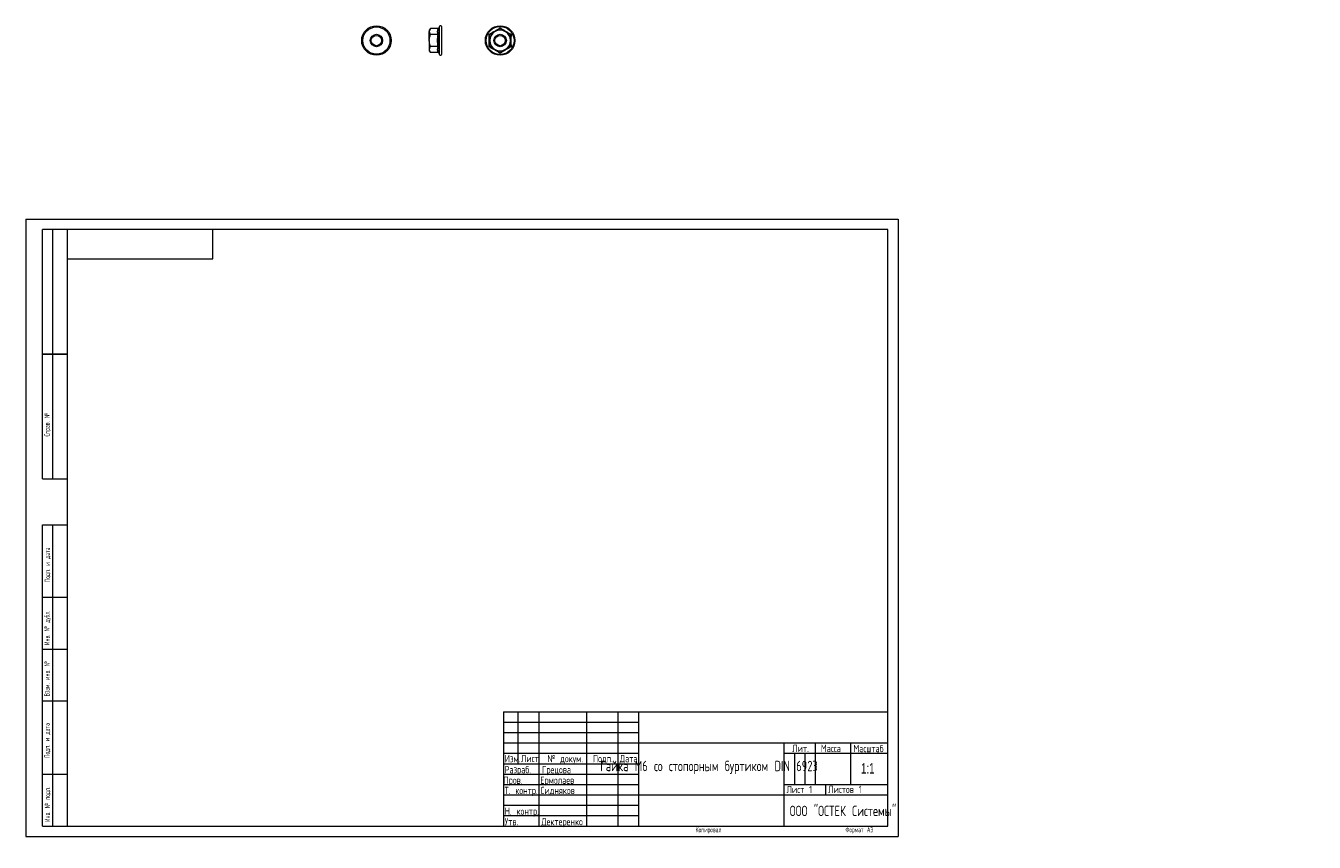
# Model space of a CAD drawing. Header units: millimetres. Extents: x 0 to 620, y -3 to 390.
import ezdxf

# ---------------------------------------------------------------- set-up
doc = ezdxf.new("R2010")
doc.units = ezdxf.units.MM
doc.layers.add('ОСЕВЫЕ', color=7, linetype='Continuous')
doc.styles.add('SLDTEXTSTYLE0', font='TXT', dxfattribs={"width": 0.7})
doc.styles.add('SLDTEXTSTYLE1', font='TXT', dxfattribs={"width": 0.7, "bigfont": 'bigfont'})
doc.styles.add('SLDTEXTSTYLE2', font='TXT', dxfattribs={"width": 0.783529, "bigfont": 'bigfont'})
doc.styles.add('SLDTEXTSTYLE3', font='TXT', dxfattribs={"width": 0.605, "bigfont": 'bigfont'})

msp = doc.modelspace()

# ---------------------------------------------------------------- linework, layer by layer
at = {"color": 7, "linetype": 'Continuous', "lineweight": 15}
for p, q in [((194.85, 388.74), (194.25, 387.97)), ((194.25, 387.97), (194.25, 387.3)), ((194.25, 382.97), (194.25, 387.3)), ((198.54, 388.74), (194.85, 388.74)), ((198.54, 385.86), (194.85, 385.86)), ((199.15, 389.7), (198.91, 389.04)), ((200.25, 382.97), (200.25, 389.5)), ((194.25, 382.97), (194.25, 378.64)), ((194.25, 378.64), (194.25, 377.97)), ((198.54, 380.08), (194.85, 380.08)), ((200.25, 376.44), (200.25, 382.97)), ((194.25, 377.97), (194.85, 377.2)), ((198.54, 377.2), (194.85, 377.2)), ((198.91, 376.9), (199.15, 376.24)), ((8, 172), (8, 292)), ((20, 292), (8, 292)), ((8, 172), (8, 292)), ((13, 172), (13, 292)), ((13, 172), (13, 292)), ((20, 292), (20, 5)), ((415, 292), (20, 292)), ((20, 292), (20, 5)), ((90, 278), (90, 292)), ((415, 5), (415, 292)), ((20, 278), (90, 278)), ((8, 232), (20, 232)), ((20, 232), (8, 232)), ((8, 172), (20, 172)), ((8, 5), (8, 150)), ((8, 150), (20, 150)), ((13, 5), (13, 150)), ((20, 115), (8, 115)), ((20, 90), (8, 90)), ((20, 65), (8, 65)), ((230, 60), (415, 60)), ((230, 60), (230, 5)), ((237, 35), (237, 60)), ((247, 60), (247, 5)), ((270, 60), (270, 5)), ((285, 60), (285, 5)), ((295, 60), (295, 5)), ((295, 45), (415, 45)), ((365, 45), (365, 5)), ((380, 45), (380, 25)), ((397, 45), (397, 25)), ((230, 40), (295, 40)), ((365, 40), (415, 40)), ((230, 35), (295, 35)), ((8, 30), (20, 30)), ((365, 25), (415, 25)), ((385, 25), (385, 20)), ((295, 20), (415, 20)), ((8, 5), (20, 5)), ((20, 5), (415, 5))]:
    msp.add_line(p, q, dxfattribs=at)
at = {"color": 8, "linetype": 'Continuous', "lineweight": 15}
for p, q in [((199.15, 382.97), (199.15, 389.7)), ((199.15, 376.24), (199.15, 382.97))]:
    msp.add_line(p, q, dxfattribs=at)
at = {"color": 7, "linetype": 'Continuous', "lineweight": 0}
for p, q in [((230, 55), (295, 55)), ((230, 50), (295, 50)), ((230, 45), (295, 45)), ((370, 40), (370, 25)), ((375, 40), (375, 25)), ((230, 30), (295, 30)), ((230, 25), (295, 25)), ((230, 20), (295, 20)), ((230, 15), (295, 15)), ((230, 10), (295, 10))]:
    msp.add_line(p, q, dxfattribs=at)
at = {"color": 7, "linetype": 'Continuous', "lineweight": 15}
for centre, radius in [((168.81, 382.97), 7.1), ((168.81, 382.97), 6.53), ((168.81, 382.97), 3), ((168.81, 382.97), 2.5), ((228.35, 382.97), 7.1), ((228.35, 382.97), 6.73), ((228.35, 382.97), 3), ((228.35, 382.97), 2.5)]:
    msp.add_circle(centre, radius, dxfattribs=at)
for centre, radius, start, end in [((199.68, 389.5), 0.567, 0, 160), ((228.35, 382.97), 5, 120, 180), ((228.35, 382.97), 5, 60, 120), ((228.35, 382.97), 5, 0, 60), ((228.35, 382.97), 5, 180, 240), ((228.35, 382.97), 5, 240, 300), ((228.35, 382.97), 5, 300, 0), ((199.68, 376.44), 0.567, 200, 0)]:
    msp.add_arc(centre, radius, start, end, dxfattribs=at)
for points, knots in [([(194.85, 388.74), (194.67, 388.51), (194.52, 388.28), (194.36, 387.92), (194.32, 387.8), (194.27, 387.55), (194.25, 387.42), (194.25, 387.3)], [0, 0, 0, 0, 0.5, 0.5, 0.75, 0.75, 1, 1, 1, 1]), ([(194.25, 387.3), (194.25, 387.05), (194.31, 386.81), (194.52, 386.33), (194.67, 386.09), (194.85, 385.86)], [0, 0, 0, 0, 0.5, 0.5, 1, 1, 1, 1]), ([(194.25, 382.97), (194.25, 383.22), (194.27, 383.47), (194.32, 383.96), (194.36, 384.2), (194.52, 384.92), (194.67, 385.39), (194.85, 385.86)], [0, 0, 0, 0, 0.25, 0.25, 0.5, 0.5, 1, 1, 1, 1]), ([(198.54, 388.74), (198.62, 388.74), (198.7, 388.78), (198.83, 388.89), (198.88, 388.96), (198.91, 389.04)], [0, 0, 0, 0, 0.5, 0.5, 1, 1, 1, 1]), ([(198.54, 385.86), (198.62, 385.86), (198.7, 385.87), (198.83, 385.93), (198.88, 385.96), (198.91, 386)], [0, 0, 0, 0, 0.5, 0.5, 1, 1, 1, 1]), ([(198.91, 389.04), (198.82, 388.78), (198.74, 388.53), (198.64, 388.02), (198.61, 387.76), (198.61, 387.25), (198.64, 387), (198.74, 386.5), (198.82, 386.25), (198.91, 386)], [0, 0, 0, 0, 0.25, 0.25, 0.5, 0.5, 0.75, 0.75, 1, 1, 1, 1]), ([(198.91, 386), (198.82, 385.5), (198.74, 385), (198.64, 383.99), (198.61, 383.48), (198.61, 382.46), (198.64, 381.95), (198.74, 380.94), (198.82, 380.44), (198.91, 379.94)], [0, 0, 0, 0, 0.25, 0.25, 0.5, 0.5, 0.75, 0.75, 1, 1, 1, 1]), ([(223.1, 386), (223.53, 386.25), (223.97, 386.5), (224.85, 387), (225.29, 387.25), (226.17, 387.76), (226.61, 388.02), (227.48, 388.53), (227.92, 388.78), (228.35, 389.04)], [0, 0, 0, 0, 0.25, 0.25, 0.5, 0.5, 0.75, 0.75, 1, 1, 1, 1]), ([(223.1, 379.94), (223.1, 380.44), (223.11, 380.94), (223.11, 381.95), (223.11, 382.46), (223.11, 383.48), (223.11, 383.99), (223.11, 385), (223.1, 385.5), (223.1, 386)], [0, 0, 0, 0, 0.25, 0.25, 0.5, 0.5, 0.75, 0.75, 1, 1, 1, 1]), ([(223.35, 385.86), (223.35, 385.86), (223.32, 385.87), (223.23, 385.93), (223.16, 385.96), (223.1, 386)], [0, 0, 0, 0, 0.5, 0.5, 1, 1, 1, 1]), ([(223.35, 385.86), (223.75, 386.09), (224.16, 386.32), (224.78, 386.68), (224.99, 386.81), (225.42, 387.05), (225.64, 387.18), (225.85, 387.3)], [0, 0, 0, 0, 0.5, 0.5, 0.75, 0.75, 1, 1, 1, 1]), ([(223.35, 382.97), (223.35, 383.22), (223.35, 383.47), (223.35, 383.96), (223.35, 384.2), (223.35, 384.92), (223.35, 385.39), (223.35, 385.86)], [0, 0, 0, 0, 0.25, 0.25, 0.5, 0.5, 1, 1, 1, 1]), ([(225.85, 387.3), (226.28, 387.55), (226.7, 387.79), (227.54, 388.27), (227.95, 388.51), (228.35, 388.74)], [0, 0, 0, 0, 0.5, 0.5, 1, 1, 1, 1]), ([(228.35, 388.74), (228.35, 388.74), (228.35, 388.78), (228.35, 388.89), (228.35, 388.96), (228.35, 389.04)], [0, 0, 0, 0, 0.5, 0.5, 1, 1, 1, 1]), ([(228.35, 389.04), (228.78, 388.78), (229.22, 388.53), (230.09, 388.02), (230.53, 387.76), (231.41, 387.25), (231.85, 387), (232.73, 386.5), (233.17, 386.25), (233.6, 386)], [0, 0, 0, 0, 0.25, 0.25, 0.5, 0.5, 0.75, 0.75, 1, 1, 1, 1]), ([(228.35, 388.74), (228.75, 388.51), (229.16, 388.28), (229.78, 387.92), (229.99, 387.8), (230.42, 387.55), (230.64, 387.42), (230.85, 387.3)], [0, 0, 0, 0, 0.5, 0.5, 0.75, 0.75, 1, 1, 1, 1]), ([(230.85, 387.3), (231.28, 387.05), (231.7, 386.81), (232.54, 386.33), (232.95, 386.09), (233.35, 385.86)], [0, 0, 0, 0, 0.5, 0.5, 1, 1, 1, 1]), ([(233.35, 385.86), (233.35, 385.86), (233.38, 385.87), (233.47, 385.93), (233.54, 385.96), (233.6, 386)], [0, 0, 0, 0, 0.5, 0.5, 1, 1, 1, 1]), ([(233.35, 382.97), (233.35, 383.22), (233.35, 383.47), (233.35, 383.96), (233.35, 384.2), (233.35, 384.92), (233.35, 385.39), (233.35, 385.86)], [0, 0, 0, 0, 0.25, 0.25, 0.5, 0.5, 1, 1, 1, 1]), ([(233.6, 386), (233.6, 385.5), (233.59, 385), (233.59, 383.99), (233.59, 383.48), (233.59, 382.46), (233.59, 381.95), (233.59, 380.94), (233.6, 380.44), (233.6, 379.94)], [0, 0, 0, 0, 0.25, 0.25, 0.5, 0.5, 0.75, 0.75, 1, 1, 1, 1]), ([(194.85, 380.08), (194.67, 380.54), (194.52, 381.02), (194.31, 381.99), (194.25, 382.48), (194.25, 382.97)], [0, 0, 0, 0, 0.5, 0.5, 1, 1, 1, 1]), ([(194.85, 380.08), (194.67, 379.85), (194.52, 379.62), (194.36, 379.26), (194.32, 379.14), (194.27, 378.89), (194.25, 378.76), (194.25, 378.64)], [0, 0, 0, 0, 0.5, 0.5, 0.75, 0.75, 1, 1, 1, 1]), ([(194.25, 378.64), (194.25, 378.39), (194.31, 378.15), (194.52, 377.67), (194.67, 377.43), (194.85, 377.2)], [0, 0, 0, 0, 0.5, 0.5, 1, 1, 1, 1]), ([(198.54, 380.08), (198.62, 380.08), (198.7, 380.07), (198.83, 380.01), (198.88, 379.98), (198.91, 379.94)], [0, 0, 0, 0, 0.5, 0.5, 1, 1, 1, 1]), ([(198.91, 379.94), (198.82, 379.69), (198.74, 379.44), (198.64, 378.94), (198.61, 378.69), (198.61, 378.18), (198.64, 377.93), (198.74, 377.41), (198.82, 377.16), (198.91, 376.9)], [0, 0, 0, 0, 0.25, 0.25, 0.5, 0.5, 0.75, 0.75, 1, 1, 1, 1]), ([(223.35, 380.08), (223.35, 380.08), (223.32, 380.07), (223.23, 380.01), (223.16, 379.98), (223.1, 379.94)], [0, 0, 0, 0, 0.5, 0.5, 1, 1, 1, 1]), ([(228.35, 376.9), (227.92, 377.16), (227.48, 377.41), (226.61, 377.93), (226.17, 378.18), (225.29, 378.69), (224.85, 378.94), (223.97, 379.44), (223.53, 379.69), (223.1, 379.94)], [0, 0, 0, 0, 0.25, 0.25, 0.5, 0.5, 0.75, 0.75, 1, 1, 1, 1]), ([(223.35, 380.08), (223.35, 380.54), (223.35, 381.02), (223.35, 381.99), (223.35, 382.48), (223.35, 382.97)], [0, 0, 0, 0, 0.5, 0.5, 1, 1, 1, 1]), ([(225.85, 378.64), (225.42, 378.89), (225, 379.13), (224.16, 379.61), (223.75, 379.85), (223.35, 380.08)], [0, 0, 0, 0, 0.5, 0.5, 1, 1, 1, 1]), ([(228.35, 377.2), (227.95, 377.43), (227.54, 377.66), (226.92, 378.02), (226.71, 378.15), (226.28, 378.39), (226.06, 378.52), (225.85, 378.64)], [0, 0, 0, 0, 0.5, 0.5, 0.75, 0.75, 1, 1, 1, 1]), ([(233.6, 379.94), (233.17, 379.69), (232.73, 379.44), (231.85, 378.94), (231.41, 378.69), (230.53, 378.18), (230.09, 377.93), (229.22, 377.41), (228.78, 377.16), (228.35, 376.9)], [0, 0, 0, 0, 0.25, 0.25, 0.5, 0.5, 0.75, 0.75, 1, 1, 1, 1]), ([(230.85, 378.64), (230.42, 378.39), (230, 378.15), (229.16, 377.67), (228.75, 377.43), (228.35, 377.2)], [0, 0, 0, 0, 0.5, 0.5, 1, 1, 1, 1]), ([(233.35, 380.08), (232.95, 379.85), (232.54, 379.62), (231.92, 379.26), (231.71, 379.14), (231.28, 378.89), (231.06, 378.76), (230.85, 378.64)], [0, 0, 0, 0, 0.5, 0.5, 0.75, 0.75, 1, 1, 1, 1]), ([(233.35, 380.08), (233.35, 380.54), (233.35, 381.02), (233.35, 381.99), (233.35, 382.48), (233.35, 382.97)], [0, 0, 0, 0, 0.5, 0.5, 1, 1, 1, 1]), ([(233.35, 380.08), (233.35, 380.08), (233.38, 380.07), (233.47, 380.01), (233.54, 379.98), (233.6, 379.94)], [0, 0, 0, 0, 0.5, 0.5, 1, 1, 1, 1]), ([(198.54, 377.2), (198.62, 377.2), (198.7, 377.16), (198.83, 377.06), (198.88, 376.98), (198.91, 376.9)], [0, 0, 0, 0, 0.5, 0.5, 1, 1, 1, 1]), ([(228.35, 377.2), (228.35, 377.2), (228.35, 377.16), (228.35, 377.06), (228.35, 376.98), (228.35, 376.9)], [0, 0, 0, 0, 0.5, 0.5, 1, 1, 1, 1])]:
    msp.add_open_spline(points, degree=3, knots=knots, dxfattribs=at)
for points in [[(198.54, 385.86), (198.37, 386.34), (198.17, 387.3), (198.37, 388.26), (198.54, 388.74)], [(198.54, 380.08), (198.37, 381.05), (198.17, 382.97), (198.37, 384.89), (198.54, 385.86)], [(198.54, 377.2), (198.37, 377.68), (198.17, 378.64), (198.37, 379.6), (198.54, 380.08)]]:
    msp.add_open_spline(points, degree=3, dxfattribs=at)
at = {"layer": 'ОСЕВЫЕ', "lineweight": 0}
for p, q in [((0, 297), (420, 297)), ((0, 297), (0, 0)), ((420, 297), (420, 0)), ((0, 0), (420, 0))]:
    msp.add_line(p, q, dxfattribs=at)

# ---------------------------------------------------------------- texts
at = {"color": 7, "linetype": 'Continuous', "lineweight": 0, "char_height": 2.5, "attachment_point": 1, "rotation": 90, "style": 'SLDTEXTSTYLE3'}
for s, insert in [('\\M+18452\\M+18481\\M+18482\\M+18470\\M+18472. \\M+18782', (9, 192.45)), ('\\M+18450\\M+18480\\M+18474\\M+18481. \\M+18479 \\M+18474\\M+18470\\M+18484\\M+18470', (9.14, 122.3)), ('\\M+18449\\M+1847E\\M+18472. \\M+18782 \\M+18474\\M+18485\\M+18471\\M+1847C.', (8.95, 92.12)), ('\\M+18442\\M+18478\\M+18470\\M+1847D. \\M+18479\\M+1847E\\M+18472. \\M+18782', (8.97, 67.4)), ('\\M+18450\\M+18480\\M+18474\\M+18481. \\M+18479 \\M+18474\\M+18470\\M+18484\\M+18470', (8.99, 37.79)), ('\\M+18449\\M+1847E\\M+18472. \\M+18782 \\M+18481\\M+18480\\M+18474\\M+1847C.', (9.15, 6.96))]:
    msp.add_mtext(s, dxfattribs=dict(at, insert=insert))
at = {"color": 7, "linetype": 'Continuous', "lineweight": 0}
for s, insert, char_height, attachment_point, style in [('\\M+1844C\\M+18479\\M+18484.', (369.01, 44.12), 3.5, 1, 'SLDTEXTSTYLE1'), ('\\M+1844D\\M+18470\\M+18483\\M+18483\\M+18470', (382.76, 44.12), 3.5, 1, 'SLDTEXTSTYLE1'), ('\\M+1844D\\M+18470\\M+18483\\M+1848A\\M+18484\\M+18470\\M+18471', (398.43, 44.02), 3.5, 1, 'SLDTEXTSTYLE1'), ('\\M+18449\\M+18478\\M+1847D.', (230.54, 39.16), 3.5, 1, 'SLDTEXTSTYLE2'), ('\\M+1844C\\M+18479\\M+18483\\M+18484', (238.39, 39.22), 3.5, 1, 'SLDTEXTSTYLE1'), ('\\M+18782 \\M+18474\\M+18480\\M+1847B\\M+18485\\M+1847D.', (251.12, 39.19), 3.5, 1, 'SLDTEXTSTYLE1'), ('\\M+18450\\M+18480\\M+18474\\M+18481.', (273.04, 39.19), 3.5, 1, 'SLDTEXTSTYLE1'), ('\\M+18444\\M+18470\\M+18484\\M+18470', (285.97, 39.19), 3.5, 1, 'SLDTEXTSTYLE1'), ('\\M+18443\\M+18470\\M+1847A\\M+1847B\\M+18470 \\M+1844D6 \\M+18483\\M+18480 \\M+18483\\M+18484\\M+18480\\M+18481\\M+18480\\M+18482\\M+1847E\\M+1848D\\M+1847D \\M+18471\\M+18485\\M+18482\\M+18484\\M+18479\\M+1847B\\M+18480\\M+1847D DIN 6923', (328.91, 36.38), 5, 2, 'SLDTEXTSTYLE1'), ('\\M+18451\\M+18470\\M+18478\\M+18482\\M+18470\\M+18471.', (230.52, 33.89), 3.5, 1, 'SLDTEXTSTYLE1'), ('\\M+18443\\M+18482\\M+18475\\M+18488\\M+18480\\M+18472\\M+18470', (248.5, 33.89), 3.5, 1, 'SLDTEXTSTYLE1'), ('1:1', (405.36, 35.27), 5, 2, 'SLDTEXTSTYLE0'), ('\\M+18450\\M+18482\\M+18480\\M+18472.', (229.98, 28.79), 3.5, 1, 'SLDTEXTSTYLE1'), ('\\M+18445\\M+18482\\M+1847D\\M+18480\\M+1847C\\M+18470\\M+18475\\M+18472', (247.68, 28.79), 3.5, 1, 'SLDTEXTSTYLE1'), ('\\M+18453. \\M+1847B\\M+18480\\M+1847E\\M+18484\\M+18482.', (230.5, 23.86), 3.5, 1, 'SLDTEXTSTYLE1'), ('\\M+18452\\M+18479\\M+18474\\M+1847E\\M+18491\\M+1847B\\M+18480\\M+18472', (247.78, 23.86), 3.5, 1, 'SLDTEXTSTYLE1'), ('\\M+1844C\\M+18479\\M+18483\\M+18484 1', (366.24, 24.32), 3.5, 1, 'SLDTEXTSTYLE1'), ('\\M+1844C\\M+18479\\M+18483\\M+18484\\M+18480\\M+18472 1', (386.3, 24.37), 3.5, 1, 'SLDTEXTSTYLE1'), ('\\M+1844E. \\M+1847B\\M+18480\\M+1847E\\M+18484\\M+18482.', (230.56, 13.88), 3.5, 1, 'SLDTEXTSTYLE1'), ('\\M+1844F\\M+1844F\\M+1844F "\\M+1844F\\M+18452\\M+18453\\M+18445\\M+1844B \\M+18452\\M+18479\\M+18483\\M+18484\\M+18475\\M+1847D\\M+1848D"', (367.78, 14.76), 5, 1, 'SLDTEXTSTYLE1'), ('\\M+18454\\M+18484\\M+18472.', (230.55, 8.86), 3.5, 1, 'SLDTEXTSTYLE1'), ('\\M+18444\\M+18475\\M+1847B\\M+18484\\M+18475\\M+18482\\M+18475\\M+1847E\\M+1847B\\M+18480', (248.18, 8.86), 3.5, 1, 'SLDTEXTSTYLE1'), ('\\M+1844B\\M+18480\\M+18481\\M+18479\\M+18482\\M+18480\\M+18472\\M+18470\\M+1847C', (322.46, 4.47), 2.5, 1, 'SLDTEXTSTYLE3'), ('\\M+18455\\M+18480\\M+18482\\M+1847D\\M+18470\\M+18484 \\M+184403', (394.63, 4.48), 2.5, 1, 'SLDTEXTSTYLE3')]:
    msp.add_mtext(s, dxfattribs=dict(at, insert=insert, char_height=char_height, attachment_point=attachment_point, style=style))

doc.saveas('drawing.dxf')
